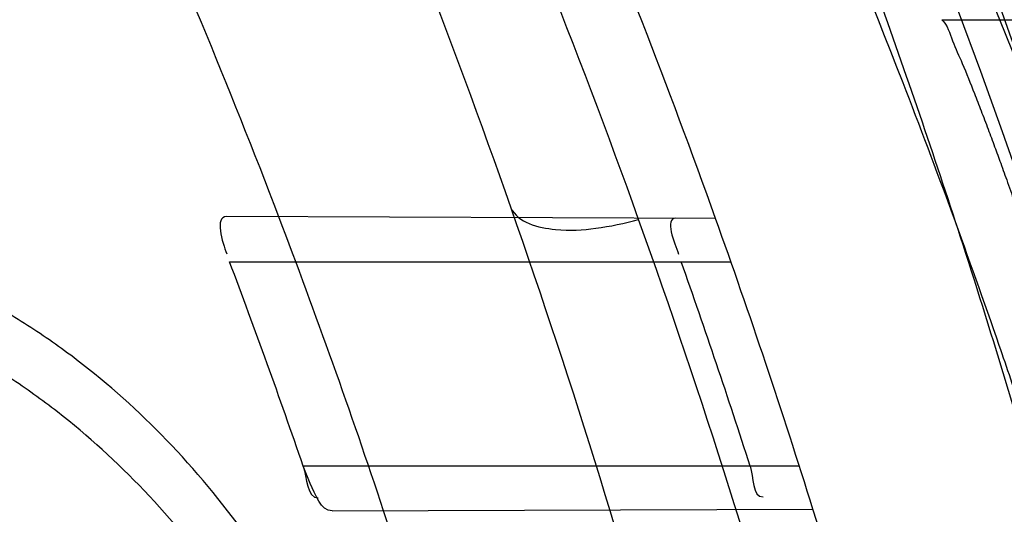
# Model space of a CAD drawing. Header units: millimetres. Extents: x 0 to 297, y 0 to 210.
# Tile 97 of 256: x 147.1136 to 147.157, y 93.136 to 93.1578. Entities that reach past the tile are written whole.
import ezdxf

# ---------------------------------------------------------------- set-up
doc = ezdxf.new("R2010")
doc.units = ezdxf.units.MM
doc.header["$LTSCALE"] = 16.335
doc.layers.get('0').update_dxf_attribs({"linetype": 'CONTINUOUS'})
for name, color, linetype in [('01_GLOBAL', 7, 'CONTINUOUS'), ('INTFCLR_1', 7, 'CONTINUOUS'), ('INTFCLR_144815', 7, 'CONTINUOUS')]:
    doc.layers.add(name, color=color, linetype=linetype)

msp = doc.modelspace()

# ---------------------------------------------------------------- linework, layer by layer
at = {"color": 7, "linetype": 'Continuous'}
msp.add_circle((147.7028034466, 92.1254639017), 2.28, dxfattribs=at)
at = {"color": 9, "linetype": 'Continuous'}
msp.add_arc((147.7028034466, 92.1254639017), 2.2507792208, 92.9674534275, 177.0325465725, dxfattribs=at)
at = {"layer": '01_GLOBAL', "color": 7, "linetype": 'Continuous'}
msp.add_circle((147.7028034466, 92.1254639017), 2.31, dxfattribs=at)
at = {"layer": 'INTFCLR_1', "color": 9, "linetype": 'Continuous'}
for p, q in [((147.1442488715, 93.1490439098), (147.122735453, 93.14911900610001)), ((147.1228681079, 93.14713164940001), (147.1449259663, 93.14713164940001)), ((147.1479374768, 93.13813164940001), (147.1261097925, 93.13813164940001)), ((147.1273887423, 93.1361605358), (147.1485359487, 93.13623435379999))]:
    msp.add_line(p, q, dxfattribs=at)
at = {"layer": 'INTFCLR_1', "color": 7, "linetype": 'Continuous'}
msp.add_line((147.1264192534, 93.13737159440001), (147.1261097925, 93.13813164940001), dxfattribs=at)
at = {"layer": 'INTFCLR_1', "color": 6, "linetype": 'Continuous'}
for centre, radius, start, end in [((146.8326356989, 93.03763164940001), 0.3620710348, 270, 90.00000002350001), ((146.8326356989, 93.03763164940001), 0.3440948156, 270, 90.00000002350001), ((146.8326356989, 93.03763164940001), 0.312931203, 18.3537618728, 20.8695998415), ((146.8326356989, 93.03763164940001), 0.330931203, 17.3348347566, 19.6736901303), ((146.8326424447, 93.0375122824), 0.3102375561, 18.9249921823, 20.6917467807), ((146.8329212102, 93.037637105), 0.3285969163, 17.8080597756, 19.4642371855)]:
    msp.add_arc(centre, radius, start, end, dxfattribs=at)
at = {"layer": 'INTFCLR_1', "color": 9, "linetype": 'Continuous'}
for radius, start, end in [(0.312931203, 20.8695998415, 24.2438267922), (0.330931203, 19.6736901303, 22.8607581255), (0.312931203, 15.0858372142, 18.3537618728), (0.330931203, 14.2357984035, 17.3348347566)]:
    msp.add_arc((146.8326356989, 93.03763164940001), radius, start, end, dxfattribs=at)
for points, knots in [([(147.1545442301, 92.9256703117), (147.1552565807, 92.92760868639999), (147.1566525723, 92.9315227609), (147.1593123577, 92.9394604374), (147.1636279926, 92.9537082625), (147.1676297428, 92.9704311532), (147.1702721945, 92.98537709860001), (147.1713830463, 92.99300879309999), (147.1719563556, 92.9974228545), (147.1732796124, 93.008504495), (147.1746545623, 93.02743949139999), (147.1744340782, 93.04977945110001), (147.1733950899, 93.0642567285), (147.1727415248, 93.0709415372), (147.1722603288, 93.07538757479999), (147.1707735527, 93.08738744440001), (147.1673977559, 93.1066025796), (147.162533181, 93.1253625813), (147.1590536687, 93.13649711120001), (147.157745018, 93.1404798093), (147.1557541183, 93.1463465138), (147.1512626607, 93.1586117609), (147.1435063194, 93.176613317), (147.134673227, 93.19362029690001), (147.1285153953, 93.2040882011), (147.1256373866, 93.208747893), (147.1237254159, 93.21178528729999), (147.1185545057, 93.2197736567), (147.1098896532, 93.232033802), (147.0978538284, 93.2469589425), (147.0876594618, 93.2581464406), (147.0805381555, 93.26529742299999), (147.0766007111, 93.2690835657), (147.0711374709, 93.27418968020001), (147.06349057, 93.2808755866), (147.0552130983, 93.2873626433), (147.0499647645, 93.2910949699), (147.0474074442, 93.29281092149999), (147.0457289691, 93.2938897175), (147.0442255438, 93.294808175), (147.0429042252, 93.29556660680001), (147.041778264, 93.2961550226), (147.0407894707, 93.2966200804), (147.0400295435, 93.2968637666), (147.0393696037, 93.2970368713), (147.0390133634, 93.2966025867), (147.0393275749, 93.29599323), (147.0397818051, 93.29522393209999), (147.0406181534, 93.29416107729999), (147.0417305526, 93.2928514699), (147.0430342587, 93.2914101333), (147.0444632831, 93.289871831), (147.0465759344, 93.2876354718), (147.0495827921, 93.28449215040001), (147.0551951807, 93.2786029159), (147.0613248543, 93.27199583), (147.0669087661, 93.26568094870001), (147.0703603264, 93.2616654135), (147.0759105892, 93.2550734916), (147.0844077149, 93.2443909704), (147.0955472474, 93.22884910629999), (147.1036099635, 93.2161613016), (147.1088887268, 93.20713012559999), (147.1124703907, 93.200778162), (147.1186494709, 93.1891839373), (147.1269016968, 93.171675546), (147.1325946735, 93.1570782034), (147.1352425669, 93.1495098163)], [0, 0, 0, 0, 0.0103792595, 0.0208842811, 0.0420721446, 0.0851858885, 0.1071984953, 0.1183380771, 0.123943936, 0.1295693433, 0.1744299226, 0.2192388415, 0.2417237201, 0.2473597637, 0.2529962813, 0.2641993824, 0.3081295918, 0.3509327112, 0.3614952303, 0.3667582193, 0.3720021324, 0.3926323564, 0.4323913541, 0.4704239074, 0.4888657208, 0.4934194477, 0.497950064, 0.5069039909, 0.5412450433, 0.5733438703, 0.6032118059, 0.6172673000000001, 0.6240601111, 0.6306649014, 0.6548506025, 0.6750843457, 0.6834913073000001, 0.6872123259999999, 0.6905622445, 0.6935176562, 0.6960693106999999, 0.6982084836, 0.6999280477, 0.7014829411, 0.7024060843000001, 0.7029587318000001, 0.7038763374, 0.7054334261, 0.7076628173, 0.7105600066, 0.714112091, 0.7174145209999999, 0.7211168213, 0.7295725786, 0.7392778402, 0.7620040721, 0.7748640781, 0.7816422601, 0.7886165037, 0.8181744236, 0.8502177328, 0.884679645, 0.8936796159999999, 0.902792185, 0.9213283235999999, 0.9597006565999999, 1, 1, 1, 1]), ([(147.1408661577, 93.1489990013), (147.1381651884, 93.1565358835), (147.1323572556, 93.1710725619), (147.1239460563, 93.1884914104), (147.1176496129, 93.2000234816), (147.1139989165, 93.20634302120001), (147.1086152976, 93.2153330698), (147.1003923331, 93.2279614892), (147.0890374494, 93.2434203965), (147.0803792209, 93.25404014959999), (147.0747234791, 93.26059276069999), (147.071204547, 93.2645860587), (147.0655118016, 93.27086487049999), (147.0592590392, 93.27743667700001), (147.053545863, 93.28327725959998), (147.0504619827, 93.2864199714), (147.0483372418, 93.28860476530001), (147.0465342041, 93.2905053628), (147.0451548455, 93.29194227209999), (147.0420972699, 93.29563181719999), (147.0432510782, 93.2956316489)], [0, 0, 0, 0, 0.1351411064, 0.2639657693, 0.3262515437, 0.3568857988, 0.3871506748, 0.5031238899, 0.6110823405, 0.7107727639, 0.7343091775, 0.7571888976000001, 0.8006105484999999, 0.8773801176, 0.9101731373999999, 0.9387430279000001, 0.9512497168, 0.9624026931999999, 0.9805243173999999, 1, 1, 1, 1]), ([(147.0432510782, 93.2956316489), (147.0440337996, 93.2956315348), (147.0461901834, 93.29448394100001), (147.048762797, 93.29308623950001), (147.05126835, 93.29149221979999), (147.0538664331, 93.2897847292), (147.0591995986, 93.28606265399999), (147.0676125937, 93.27960414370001), (147.0753919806, 93.27294276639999), (147.0809499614, 93.26785658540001), (147.0849532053, 93.2640878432), (147.0921910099, 93.25697312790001), (147.1025540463, 93.2458430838), (147.114792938, 93.2309925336), (147.1236090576, 93.2187883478), (147.1288703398, 93.210836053), (147.1308146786, 93.20781404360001), (147.1337403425, 93.20317969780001), (147.1399980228, 93.19277282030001), (147.1489774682, 93.17586162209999), (147.1568675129, 93.15795089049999), (147.1614367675, 93.1457458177), (147.1634614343, 93.13990986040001), (147.1647919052, 93.13594917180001), (147.1683281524, 93.12488035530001), (147.1732735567, 93.1062283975), (147.1767074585, 93.0871131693), (147.1782194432, 93.07517712), (147.1787086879, 93.07075571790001), (147.1793731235, 93.0641085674), (147.1804294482, 93.0497128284), (147.1806536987, 93.0274948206), (147.1792555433, 93.0086652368), (147.1779104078, 92.9976470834), (147.1773275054, 92.9932574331), (147.1761979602, 92.9856672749), (147.1735104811, 92.97079983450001), (147.1694409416, 92.95416803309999), (147.1650544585, 92.9400032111), (147.1623504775, 92.9321098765), (147.1609312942, 92.9282176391), (147.1602071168, 92.92629007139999)], [0, 0, 0, 0, 0.0056084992, 0.016622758, 0.0214510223, 0.0268121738, 0.0389184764, 0.0680276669, 0.1027789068, 0.1122614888, 0.1220107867, 0.1421735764, 0.1849752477, 0.2309092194, 0.2799812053, 0.2927645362, 0.2992310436, 0.3057293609, 0.3320345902, 0.3862266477, 0.4428037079, 0.4721337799, 0.479586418, 0.4870651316, 0.5020714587, 0.5628449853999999, 0.6251697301, 0.6410581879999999, 0.6490513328, 0.6570434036, 0.6889243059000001, 0.7524504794, 0.8160576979, 0.8240355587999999, 0.8319861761, 0.8477866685, 0.8790166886, 0.9402183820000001, 0.9703167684, 0.9852456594, 1, 1, 1, 1]), ([(147.1338615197, 93.1117635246), (147.1335833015, 93.11282984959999), (147.1331395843, 93.11442033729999), (147.1324943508, 93.116520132), (147.1314958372, 93.11957478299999), (147.1298377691, 93.1239755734), (147.1278366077, 93.12818185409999), (147.1263603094, 93.1308222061), (147.1253612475, 93.1325000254), (147.123556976, 93.1352533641), (147.1206995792, 93.1388361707), (147.117404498, 93.1419114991), (147.1145551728, 93.1439938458), (147.1115698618, 93.1458340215), (147.1075418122, 93.1477116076), (147.1036916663, 93.1489017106), (147.1010253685, 93.1495313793), (147.099179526, 93.14991648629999), (147.0958563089, 93.15048770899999), (147.0909466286, 93.1510187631), (147.0859176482, 93.15127545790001), (147.0823017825, 93.1513582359), (147.0801789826, 93.151382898), (147.0769305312, 93.1513997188), (147.072010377, 93.1513542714), (147.0653958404, 93.15121358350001), (147.0609570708, 93.15109387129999), (147.0587231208, 93.1510277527)], [0, 0, 0, 0, 0.0346280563, 0.0518719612, 0.0690220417, 0.13560765, 0.1994968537, 0.2151430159, 0.2306527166, 0.2608480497, 0.3185325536, 0.3741964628, 0.4018722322, 0.4293210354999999, 0.4842877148, 0.5409792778, 0.5556107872, 0.5703720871, 0.6002215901, 0.6615293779, 0.7254029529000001, 0.7583995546, 0.7751742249, 0.7921100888, 0.8604739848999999, 0.9297734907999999, 1, 1, 1, 1]), ([(147.1352425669, 93.1495098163), (147.1379952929, 93.14164178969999), (147.1429940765, 93.1254736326), (147.1477529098, 93.1046918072), (147.1501024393, 93.09081219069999), (147.151047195, 93.08426445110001), (147.151638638, 93.07985863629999), (147.1530856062, 93.06772189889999), (147.1544764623, 93.04770806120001), (147.1542807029, 93.0276232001), (147.1535512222, 93.0153442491), (147.1532177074, 93.0108633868), (147.1526544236, 93.00419454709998), (147.1511010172, 92.9899942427), (147.1474849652, 92.9685843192), (147.1430641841, 92.95080514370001), (147.1400632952, 92.9406015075), (147.1388460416, 92.9366002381), (147.1366541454, 92.9297366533), (147.1320236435, 92.91648816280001), (147.124625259, 92.8984289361), (147.1170139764, 92.8829220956), (147.1121048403, 92.87387096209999), (147.1103239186, 92.8706785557), (147.1076776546, 92.8660211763), (147.101977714, 92.8564219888), (147.0929326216, 92.8426084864), (147.0818447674, 92.827530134), (147.0738492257, 92.81769368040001), (147.0692400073, 92.8122947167), (147.0675023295, 92.81027962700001), (147.0645699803, 92.8069282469), (147.059151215, 92.8008948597), (147.053263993, 92.7946267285), (147.047929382, 92.78903803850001), (147.0447760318, 92.7857530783), (147.0421529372, 92.78285660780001), (147.0404461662, 92.78102579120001), (147.0382254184, 92.7776381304), (147.0420399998, 92.77914588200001), (147.0441807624, 92.7804356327), (147.0467768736, 92.78202657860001), (147.049052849, 92.7835556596), (147.0517912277, 92.7854541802), (147.0555009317, 92.78817176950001), (147.0602492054, 92.79186222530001), (147.067344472, 92.7977012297), (147.0736957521, 92.8033972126), (147.0792529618, 92.8087266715), (147.0832359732, 92.812657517), (147.0904141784, 92.8200586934), (147.1006451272, 92.8316000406), (147.1126583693, 92.84694521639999), (147.1212603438, 92.85951606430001), (147.1263733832, 92.8676917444), (147.1282611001, 92.87079789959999), (147.1311015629, 92.87556381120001), (147.1371674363, 92.88626496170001), (147.1458250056, 92.9036348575), (147.1517810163, 92.9181513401), (147.1545442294, 92.9256703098)], [0, 0, 0, 0, 0.0419449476, 0.0850695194, 0.1071739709, 0.1127634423, 0.1183584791, 0.1295423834, 0.1742656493, 0.2191961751, 0.2304978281, 0.2361598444, 0.2418057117, 0.2641744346, 0.3080240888, 0.3509528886, 0.3562644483, 0.3615432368, 0.3719979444, 0.3925183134, 0.4321501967, 0.4701192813, 0.4793724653, 0.4839620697, 0.48851378, 0.5063269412, 0.5401307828, 0.5715496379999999, 0.6004673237, 0.6038923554, 0.6072711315, 0.6138564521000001, 0.6263016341, 0.6480618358, 0.6572019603, 0.6650284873, 0.6713159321, 0.6759369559, 0.6799952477, 0.6841765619, 0.6887949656, 0.6950107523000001, 0.6986911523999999, 0.7027318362, 0.7117342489, 0.7218512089, 0.7329803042, 0.7579718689, 0.7647510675, 0.7717251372, 0.7861300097, 0.8166264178, 0.8492835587, 0.8841348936, 0.8932111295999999, 0.8978052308, 0.9024247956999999, 0.92112918, 0.9596906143, 1, 1, 1, 1]), ([(147.1322242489, 93.111280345), (147.1319480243, 93.1122965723), (147.1315075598, 93.1138120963), (147.1308681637, 93.11581236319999), (147.1298788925, 93.11872508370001), (147.1282375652, 93.1229231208), (147.1262648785, 93.1269311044), (147.1248126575, 93.12944760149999), (147.1238288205, 93.13104932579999), (147.12205131, 93.1336811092), (147.1192412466, 93.1371075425), (147.1160139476, 93.1400484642), (147.1132270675, 93.1420454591), (147.1103049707, 93.1438161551), (147.1063682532, 93.14562949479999), (147.1026109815, 93.1467900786), (147.1000086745, 93.14740942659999), (147.0982076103, 93.1477912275), (147.0949658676, 93.1483604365), (147.0901785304, 93.1489079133), (147.0852744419, 93.1491960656), (147.0817486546, 93.14930824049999), (147.079679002, 93.1493516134), (147.0765119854, 93.1493979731), (147.0717145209, 93.1494024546), (147.0652634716, 93.1493359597), (147.0609338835, 93.1492677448), (147.0587545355, 93.1492297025)], [0, 0, 0, 0, 0.0341069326, 0.0511008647, 0.0680092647, 0.1337317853, 0.1969353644, 0.2124418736, 0.2278227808, 0.2578067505, 0.3152497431, 0.3708940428, 0.3986365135, 0.4261895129, 0.4814528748, 0.5385016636, 0.5532305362, 0.5680874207, 0.5981225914, 0.6597934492, 0.7240138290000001, 0.7571788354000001, 0.7740384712, 0.7910582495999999, 0.8597600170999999, 0.9294062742, 1, 1, 1, 1]), ([(147.1352425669, 93.1495098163), (147.1355522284, 93.1488492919), (147.1371451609, 93.1484512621), (147.1390181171, 93.1485677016), (147.1402489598, 93.1488231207), (147.1408661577, 93.1489990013)], [0, 0, 0, 0, 0.371935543, 0.6727980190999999, 1, 1, 1, 1]), ([(147.0432510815, 92.7796316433), (147.0431330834, 92.7796316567), (147.0428441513, 92.77968862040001), (147.0428590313, 92.7802080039), (147.043168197, 92.78074236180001), (147.0437027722, 92.7815366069), (147.0445175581, 92.7825251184), (147.046088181, 92.7843056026), (147.0479460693, 92.786252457), (147.0500136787, 92.7883830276), (147.0523867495, 92.79080681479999), (147.0572874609, 92.7957986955), (147.0632966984, 92.8020416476), (147.0688203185, 92.8080382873), (147.0718101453, 92.8113712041), (147.0735816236, 92.81337496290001), (147.0782783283, 92.8187413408), (147.0864250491, 92.8285190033), (147.0977271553, 92.8435162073), (147.106950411, 92.8572622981), (147.1127640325, 92.86681826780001), (147.1154623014, 92.871453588), (147.1172776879, 92.87462997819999), (147.1222795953, 92.88363180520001), (147.1300362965, 92.8990567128), (147.1375818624, 92.91703545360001), (147.1423047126, 92.93022711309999), (147.1445398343, 92.9370600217), (147.1457809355, 92.941042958), (147.1488392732, 92.9511954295), (147.1533458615, 92.9688880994), (147.157034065, 92.99020578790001), (147.1586182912, 93.0043449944), (147.159192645, 93.0109841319), (147.1595326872, 93.0154446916), (147.1602764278, 93.0276675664), (147.1604760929, 93.0476640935), (147.1590577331, 93.0675881), (147.157582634, 93.0796680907), (147.1569796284, 93.0840538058), (147.1560162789, 93.0905724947), (147.1536199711, 93.10439313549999), (147.1487661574, 93.12508522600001), (147.1436711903, 93.1411717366), (147.1408661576, 93.1489990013)], [0, 0, 0, 0, 0.0008731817, 0.001718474, 0.0032338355, 0.0055641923, 0.008732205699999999, 0.0127298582, 0.0231213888, 0.0286463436, 0.0346993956, 0.04822263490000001, 0.0804125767, 0.0988155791, 0.1085508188, 0.1135449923, 0.1186070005, 0.1613231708, 0.2076862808, 0.2575123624, 0.2837454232, 0.2904461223, 0.2972015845, 0.3108183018, 0.3666504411, 0.4248609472, 0.4549769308, 0.4703146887, 0.4780576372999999, 0.4858477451, 0.5487776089, 0.6130123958, 0.6457680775, 0.6540347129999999, 0.6623246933, 0.6788711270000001, 0.74464742, 0.8101273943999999, 0.8265053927, 0.8346996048, 0.8428861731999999, 0.8752668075, 0.9384714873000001, 1, 1, 1, 1])]:
    msp.add_open_spline(points, degree=3, knots=knots, dxfattribs=at)
at = {"layer": 'INTFCLR_1', "color": 6, "linetype": 'Continuous'}
for points, knots in [([(147.0687421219, 93.29563164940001), (147.0680098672, 93.29563164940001), (147.0693330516, 93.2931111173), (147.0704693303, 93.29172068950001), (147.0723263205, 93.28928078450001), (147.0746177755, 93.2865210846), (147.0775470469, 93.28299903), (147.080971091, 93.27890891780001), (147.0846437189, 93.27446035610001), (147.0882701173, 93.26998999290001), (147.0916458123, 93.2657319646), (147.0947448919, 93.2617356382), (147.0975630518, 93.2580185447), (147.100110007, 93.25458663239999), (147.1024035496, 93.25143207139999), (147.1044661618, 93.24854131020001), (147.1063189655, 93.24589767), (147.1079764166, 93.2434940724), (147.109457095, 93.2413147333), (147.1107791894, 93.2393416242), (147.1119635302, 93.23755181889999), (147.1130167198, 93.235942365), (147.1139517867, 93.2344985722), (147.1147816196, 93.2332054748), (147.1157213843, 93.2317287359), (147.1167390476, 93.23011252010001), (147.1179255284, 93.2282043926), (147.1189332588, 93.2265622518), (147.1198501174, 93.2250516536), (147.1206424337, 93.2237350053), (147.1215180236, 93.2222660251), (147.1224842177, 93.22062728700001), (147.1235503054, 93.2187965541), (147.1247223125, 93.21675634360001), (147.1260120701, 93.2144766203), (147.1274302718, 93.21192636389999), (147.1289898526, 93.20906621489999), (147.1307073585, 93.2058462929), (147.1325944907, 93.2022184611), (147.1346618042, 93.1981270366), (147.1369222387, 93.1935038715), (147.1393944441, 93.1882537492), (147.1420944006, 93.1822619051), (147.1450364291, 93.1753818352), (147.1482313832, 93.1674373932), (147.1516877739, 93.1581768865), (147.1553587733, 93.14738762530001), (147.1590017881, 93.1353669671), (147.1623609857, 93.1226214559), (147.1652568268, 93.10972884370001), (147.1676651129, 93.0968010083), (147.1695853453, 93.0838891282), (147.1710275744, 93.0709911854), (147.1719965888, 93.05813761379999), (147.1725011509, 93.0453158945), (147.1725469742, 93.0325462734), (147.1721391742, 93.0198169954), (147.171280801, 93.0071297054), (147.1699742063, 92.99449457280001), (147.1682169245, 92.9818861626), (147.1660086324, 92.9693213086), (147.1633383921, 92.9567727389), (147.1602041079, 92.94425636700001), (147.1566465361, 92.9319458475), (147.1528751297, 92.9204393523), (147.1491593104, 92.9102243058), (147.1457087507, 92.9015000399), (147.1425365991, 92.8940034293), (147.1396288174, 92.8875126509), (147.136972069, 92.8818585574), (147.1345472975, 92.8769025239), (147.1323371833, 92.8725413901), (147.130325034, 92.8686912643), (147.1284994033, 92.8652891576), (147.1268466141, 92.8622800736), (147.1253496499, 92.85960988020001), (147.1239936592, 92.85723391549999), (147.1227647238, 92.8551144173), (147.1216541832, 92.85322630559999), (147.1206539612, 92.8515468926), (147.1197533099, 92.8500510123), (147.1189386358, 92.8487109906), (147.1179864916, 92.8471584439), (147.1170567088, 92.8456599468), (147.1160957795, 92.84412860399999), (147.1152647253, 92.8428151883), (147.1143298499, 92.84135168), (147.1132770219, 92.8397205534), (147.1120898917, 92.837902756), (147.1107550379, 92.8358842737), (147.109257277, 92.8336513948), (147.107577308, 92.8311858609), (147.1056960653, 92.8284703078), (147.1035922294, 92.82548916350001), (147.1012492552, 92.8222342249), (147.0986446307, 92.81869165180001), (147.095755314, 92.8148491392), (147.0925736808, 92.81071697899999), (147.0890986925, 92.8063077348), (147.0853575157, 92.80167437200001), (147.0815402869, 92.7970384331), (147.0779667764, 92.7927652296), (147.0748968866, 92.789078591), (147.0724998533, 92.7861981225), (147.070552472, 92.7836530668), (147.0693788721, 92.7822194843), (147.0679949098, 92.7796316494), (147.0687421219, 92.7796316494)], [0, 0, 0, 0, 0.003860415, 0.007501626, 0.0124785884, 0.0188917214, 0.0268498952, 0.0364677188, 0.0470694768, 0.0572444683, 0.0668187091, 0.0757144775, 0.083905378, 0.09140992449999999, 0.0982451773, 0.1044667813, 0.1101313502, 0.1152642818, 0.1198589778, 0.1240215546, 0.1277856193, 0.1311734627, 0.1341617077, 0.1368541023, 0.1392736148, 0.1433897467, 0.1469230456, 0.1511192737, 0.1535471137, 0.1562389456, 0.1592204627, 0.1625628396, 0.1662680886, 0.1703891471, 0.174967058, 0.1800766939, 0.1857729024, 0.1921414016, 0.1993155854, 0.2073311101, 0.2163077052, 0.2264451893, 0.2379233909, 0.250953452, 0.2658909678, 0.283062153, 0.3030578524, 0.3259639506, 0.3492662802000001, 0.3725305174, 0.3956109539, 0.4185782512, 0.4413347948, 0.4640172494, 0.4865192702, 0.508968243, 0.531324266, 0.5536477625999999, 0.5759939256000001, 0.5982772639, 0.620747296, 0.6432362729, 0.6658996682, 0.68875599, 0.7107777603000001, 0.7297237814, 0.7460531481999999, 0.7602331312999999, 0.7726347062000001, 0.7835467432, 0.793166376, 0.8017211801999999, 0.8093215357, 0.8160683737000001, 0.8220758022, 0.8274205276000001, 0.8322066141, 0.8364980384, 0.8403367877, 0.8437547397, 0.8468031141, 0.8495420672, 0.8520223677, 0.8564046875, 0.8588391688, 0.8615533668, 0.8645986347, 0.8679945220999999, 0.8717882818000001, 0.8760445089, 0.8807522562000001, 0.8859628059, 0.8917731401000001, 0.898168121, 0.9051985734, 0.9129160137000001, 0.9213486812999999, 0.9305434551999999, 0.9404096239, 0.9509435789, 0.961943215, 0.9720502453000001, 0.980371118, 0.9870628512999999, 0.992271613, 0.9960607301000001, 1, 1, 1, 1]), ([(147.0687421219, 92.7796316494), (147.0695765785, 92.7796316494), (147.0710237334, 92.7806068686), (147.0732486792, 92.7819463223), (147.0757995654, 92.7837998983), (147.0789536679, 92.78621498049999), (147.0827092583, 92.7892984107), (147.0868482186, 92.7928925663), (147.0910477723, 92.79673500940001), (147.0950116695, 92.80053311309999), (147.0986438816, 92.80415209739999), (147.1019501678, 92.80756746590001), (147.1049461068, 92.8107620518), (147.107653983, 92.813732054), (147.1100921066, 92.81647650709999), (147.1122806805, 92.81899733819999), (147.1142479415, 92.8213114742), (147.1160099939, 92.82342388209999), (147.1175861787, 92.82534548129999), (147.1189934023, 92.8270878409), (147.1202530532, 92.828669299), (147.1213970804, 92.83012358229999), (147.1225240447, 92.83157239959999), (147.123724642, 92.8331346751), (147.1249992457, 92.8348159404), (147.1262604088, 92.83650316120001), (147.1274992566, 92.8381825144), (147.1287882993, 92.8399539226), (147.1302152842, 92.8419444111), (147.131810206, 92.84420661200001), (147.1335924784, 92.846783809), (147.1355808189, 92.8497229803), (147.1377917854, 92.8530728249), (147.140242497, 92.8568933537), (147.1429592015, 92.861268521), (147.1459674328, 92.8662949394), (147.1492907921, 92.8720905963), (147.1529541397, 92.8788115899), (147.1569786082, 92.8866408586), (147.1613909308, 92.895852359), (147.1661049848, 92.9065772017), (147.1708180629, 92.91847841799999), (147.1752249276, 92.93102624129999), (147.1791389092, 92.9437452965), (147.1825261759, 92.9565113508), (147.1853979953, 92.9693107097), (147.1877529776, 92.9820756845), (147.1896101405, 92.9948409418), (147.1909735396, 93.00755209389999), (147.1918561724, 93.02022938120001), (147.1922659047, 93.0328602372), (147.1922092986, 93.0454468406), (147.1916906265, 93.0579966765), (147.1907127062, 93.07050178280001), (147.1892753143, 93.0829675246), (147.187377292, 93.0953920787), (147.1850186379, 93.1077564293), (147.1821898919, 93.1200882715), (147.1788863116, 93.1323721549), (147.1750915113, 93.1446222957), (147.1708160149, 93.1567764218), (147.1662306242, 93.1683760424), (147.1616300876, 93.17888244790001), (147.1573218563, 93.1879248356), (147.1533932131, 93.19561622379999), (147.1498208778, 93.2022183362), (147.1465812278, 93.20791453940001), (147.1436479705, 93.2128584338), (147.140997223, 93.2171670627), (147.1386015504, 93.22093898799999), (147.1364409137, 93.22424590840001), (147.1344943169, 93.2271532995), (147.1327470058, 93.229707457), (147.1311776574, 93.2319576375), (147.1297748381, 93.23393568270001), (147.1285161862, 93.23568453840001), (147.1273854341, 93.237235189), (147.1263043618, 93.2387000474), (147.1251805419, 93.2402055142), (147.1239422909, 93.24184332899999), (147.1226668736, 93.2435068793), (147.1213873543, 93.2451529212), (147.120091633, 93.2467985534), (147.1186694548, 93.2485796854), (147.1170808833, 93.2505381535), (147.1153015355, 93.25269419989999), (147.1133143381, 93.2550569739), (147.1110956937, 93.2576388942), (147.1086258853, 93.2604465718), (147.1058792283, 93.263488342), (147.1028357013, 93.2667628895), (147.099478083, 93.27026211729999), (147.0957850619, 93.2739726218), (147.0917574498, 93.27786179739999), (147.0874623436, 93.28182281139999), (147.0831967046, 93.28555323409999), (147.0792915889, 93.2887810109), (147.0760051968, 93.2913109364), (147.073359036, 93.29324438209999), (147.0710713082, 93.29462673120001), (147.0695920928, 93.29563164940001), (147.0687421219, 93.29563164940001)], [0, 0, 0, 0, 0.0042187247, 0.0081401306, 0.0133978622, 0.0200459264, 0.0282638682, 0.0379443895, 0.0477615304, 0.05703690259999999, 0.0656973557, 0.0736821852, 0.0810680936, 0.0878383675, 0.0940009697, 0.0996271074, 0.1047154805, 0.1093563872, 0.1135342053, 0.1172803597, 0.1206792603, 0.1237557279, 0.1266349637, 0.1299589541, 0.1337168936, 0.1373013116, 0.1406085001, 0.1442672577, 0.148377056, 0.1529904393, 0.1582606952, 0.164218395, 0.1709303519, 0.1785521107, 0.1871652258, 0.1969659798, 0.2081658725, 0.2209392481, 0.2356613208, 0.2526660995, 0.2725685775, 0.2948769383, 0.3173640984, 0.3397873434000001, 0.3621386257, 0.3841211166, 0.4060891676, 0.4277469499, 0.4493218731, 0.470705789, 0.4919793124, 0.5131981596, 0.5343255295, 0.5554668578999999, 0.5765984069, 0.5977513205, 0.6189954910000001, 0.6402209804, 0.6617015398, 0.6832900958, 0.7050415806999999, 0.7268239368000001, 0.7463339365, 0.7630160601, 0.7774553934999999, 0.7899931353, 0.8009638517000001, 0.8105830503, 0.8190545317, 0.8265380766, 0.8331730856, 0.8390248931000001, 0.8442268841, 0.8488182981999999, 0.8528943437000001, 0.8564866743, 0.8597116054, 0.8625968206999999, 0.8656908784, 0.8692094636, 0.8729771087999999, 0.8762884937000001, 0.879749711, 0.8835661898, 0.8878115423, 0.8924986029, 0.8976989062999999, 0.9034198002, 0.9097088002, 0.9166034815, 0.9241390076, 0.9323094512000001, 0.9411199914, 0.9506041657, 0.9606137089, 0.9706541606, 0.9792553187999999, 0.9862062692, 0.9916647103, 0.9957028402, 1, 1, 1, 1])]:
    msp.add_open_spline(points, degree=3, knots=knots, dxfattribs=at)
for points in [[(147.122735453, 93.14911900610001), (147.1221899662, 93.14912091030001), (147.1225529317, 93.1479928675), (147.1227456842, 93.14748256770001)], [(147.1425059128, 93.1490499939), (147.1419783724, 93.14905183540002), (147.1424496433, 93.1479692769), (147.1426254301, 93.1474718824)], [(147.1457738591, 93.13813164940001), (147.1459234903, 93.1376658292), (147.1458527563, 93.1367765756), (147.146342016, 93.1367782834)]]:
    msp.add_open_spline(points, degree=3, dxfattribs=at)
at = {"layer": 'INTFCLR_1', "color": 7, "linetype": 'Continuous'}
for points in [[(147.1261097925, 93.13813164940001), (147.1262767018, 93.1376445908), (147.126257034, 93.1367270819), (147.1267718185, 93.1367361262)], [(147.1273887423, 93.1361605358), (147.1268716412, 93.1361587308), (147.1266463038, 93.1369070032), (147.1264192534, 93.13737159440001)]]:
    msp.add_open_spline(points, degree=3, dxfattribs=at)
at = {"layer": 'INTFCLR_144815', "color": 9, "linetype": 'Continuous'}
msp.add_line((147.1542026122, 93.15778970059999), (147.1733634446, 93.15778970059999), dxfattribs=at)
at = {"layer": 'INTFCLR_144815', "color": 6, "linetype": 'Continuous'}
for radius in [0.3828680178, 0.364857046]:
    msp.add_circle((146.8326356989, 93.03763164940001), radius, dxfattribs=at)
for radius, start, end in [(0.5278075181, 313.9937911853, 154.5150993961), (0.49294334, 282.2440355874, 71.2863570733), (0.4069633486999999, 316.9838592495, 43.0161407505)]:
    msp.add_arc((146.8326356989, 93.03763164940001), radius, start, end, dxfattribs=at)
at = {"layer": 'INTFCLR_144815', "color": 9, "linetype": 'Continuous'}
for radius, start, end in [(0.3958087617, 314.0862202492, 45.9137797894), (0.3838160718, 314.0319604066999, 45.9680396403)]:
    msp.add_arc((146.8326356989, 93.03763164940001), radius, start, end, dxfattribs=at)
at = {"layer": 'INTFCLR_144815', "color": 6, "linetype": 'Continuous'}
for points, knots in [([(147.1951703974, 93.0376316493), (147.1951703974, 93.03951723), (147.195142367, 93.0432888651), (147.1950162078, 93.0489460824), (147.1948058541, 93.05460331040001), (147.1945111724, 93.06026056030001), (147.1941319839, 93.065917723), (147.1936680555, 93.07157476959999), (147.1931191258, 93.07723143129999), (147.1924848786, 93.0828875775), (147.1917649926, 93.0885427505), (147.1909590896, 93.0941966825), (147.1900668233, 93.0998486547), (147.1890877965, 93.10549815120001), (147.1880216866, 93.1111441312), (147.1868681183, 93.11678582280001), (147.1856268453, 93.1224218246), (147.1842975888, 93.12805097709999), (147.1828802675, 93.133671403), (147.1813747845, 93.1392814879), (147.1797813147, 93.1448788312), (147.1781000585, 93.1504612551), (147.1763315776, 93.15602572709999), (147.1744765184, 93.16156938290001), (147.1725359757, 93.1670884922), (147.1705112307, 93.172579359), (147.1684040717, 93.17803752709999), (147.1662166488, 93.1834583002), (147.1639516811, 93.1888363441), (147.1616124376, 93.19416587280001), (147.1592028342, 93.19944055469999), (147.1567275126, 93.2046534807), (147.1541918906, 93.20979719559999), (147.1516022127, 93.2148637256), (147.148965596, 93.21984460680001), (147.1462900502, 93.22473095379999), (147.1435844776, 93.2295135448), (147.1408586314, 93.2341829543), (147.1381230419, 93.2387297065), (147.1353888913, 93.24314447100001), (147.1326678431, 93.2474182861), (147.1299718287, 93.25154279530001), (147.1273128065, 93.25551047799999), (147.1247025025, 93.25931486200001), (147.1221521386, 93.2629507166), (147.1196721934, 93.26641417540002), (147.1172721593, 93.26970285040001), (147.1149604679, 93.27281571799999), (147.1127444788, 93.27575294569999), (147.1106305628, 93.2785156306), (147.1086237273, 93.2811061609), (147.1067274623, 93.28352828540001), (147.1049435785, 93.2857872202), (147.103272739, 93.2878889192), (147.1017147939, 93.28983965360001), (147.100269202, 93.2916455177), (147.0989350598, 93.2933124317), (147.097711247, 93.2948460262), (147.0965964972, 93.296251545), (147.0955896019, 93.2975338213), (147.0946891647, 93.29869700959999), (147.0938941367, 93.299745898), (147.0932019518, 93.3006821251), (147.0926142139, 93.30151619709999), (147.0921197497, 93.3022305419), (147.0916656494, 93.30302868), (147.0911667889, 93.3035998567), (147.0911815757, 93.3046267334), (147.091447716, 93.30463154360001)], [0, 0, 0, 0, 0.0193188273, 0.0386418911, 0.05797372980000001, 0.0773181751, 0.0966800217, 0.1160624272, 0.1354702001, 0.1549057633, 0.1743738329, 0.1938759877, 0.2134167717, 0.2329964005, 0.2526187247, 0.2722829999, 0.2919923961, 0.3117443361, 0.3315407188, 0.3513772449, 0.37125414, 0.391164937, 0.4111075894, 0.4310729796, 0.4510561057, 0.4710451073, 0.4910305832, 0.5109984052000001, 0.5309330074, 0.5508166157, 0.5706284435, 0.590344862, 0.6099392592, 0.6293819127, 0.6486401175, 0.6676780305, 0.6864570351, 0.7049360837, 0.7230721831, 0.7408210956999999, 0.7581383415, 0.7749801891, 0.7913047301, 0.8070730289, 0.822250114, 0.8368060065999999, 0.8507161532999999, 0.8639624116, 0.8765312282, 0.8884132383, 0.8996029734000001, 0.9101049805, 0.9199296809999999, 0.9290934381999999, 0.9376135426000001, 0.9455077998, 0.9527934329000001, 0.9594885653, 0.9656100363, 0.9711731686, 0.9761922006, 0.9806816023, 0.9846553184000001, 0.9881278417, 0.9911127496, 0.9936230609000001, 0.9972727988, 1, 1, 1, 1]), ([(147.1000017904, 92.7706317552), (147.099727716, 92.7706367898), (147.0997250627, 92.7716931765), (147.1002170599, 92.7722851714), (147.1006721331, 92.7731087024), (147.1011651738, 92.77384567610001), (147.1017516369, 92.7747055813), (147.1024417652, 92.7756704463), (147.1032341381, 92.776750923), (147.1041312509, 92.7779487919), (147.1051340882, 92.7792688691), (147.1062444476, 92.78071599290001), (147.1074648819, 92.7822968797), (147.1087976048, 92.7840181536), (147.1102428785, 92.785884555), (147.1117982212, 92.78789788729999), (147.1134596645, 92.79005859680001), (147.1152251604, 92.79237013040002), (147.1170968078, 92.79484195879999), (147.11907733, 92.797485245), (147.1211639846, 92.8003047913), (147.1233499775, 92.8033005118), (147.1256270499, 92.80647066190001), (147.1279885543, 92.8098160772), (147.1304260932, 92.8133353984), (147.1329303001, 92.81702596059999), (147.1354909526, 92.8208837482), (147.1380971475, 92.8249034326), (147.1407375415, 92.8290785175), (147.1434005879, 92.83340150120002), (147.1460747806, 92.83786408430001), (147.1487488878, 92.8424574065), (147.1514121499, 92.8471722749), (147.1540544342, 92.8519993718), (147.1566663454, 92.856929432), (147.1592392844, 92.8619533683), (147.1617654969, 92.8670624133), (147.1642380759, 92.8722482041), (147.1666509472, 92.8775028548), (147.168998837, 92.8828190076), (147.1712772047, 92.8881898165), (147.1734821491, 92.89360886), (147.1756107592, 92.89907116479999), (147.1776563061, 92.90456069), (147.179616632, 92.91007104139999), (147.1814926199, 92.91560357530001), (147.1832864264, 92.9211651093), (147.1849983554, 92.9267575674), (147.1866261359, 92.93237403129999), (147.1881687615, 92.93801125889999), (147.1896244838, 92.9436621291), (147.1909923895, 92.9493212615), (147.1922727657, 92.95498763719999), (147.1934660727, 92.96066109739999), (147.1945727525, 92.96634163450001), (147.1955930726, 92.9720286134), (147.1965271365, 92.9777204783), (147.1973750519, 92.98341533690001), (147.1981370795, 92.9891120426), (147.1988135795, 92.99481027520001), (147.1994048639, 93.0005096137), (147.1999112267, 93.00620974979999), (147.2003329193, 93.0119102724), (147.2006701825, 93.01761113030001), (147.2009232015, 93.0233121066), (147.2010921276, 93.0290132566), (147.2011770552, 93.0347144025), (147.2011780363, 93.0404156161), (147.2010950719, 93.0461167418), (147.2009281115, 93.0518178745), (147.2006770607, 93.05751885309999), (147.2003417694, 93.0632197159), (147.1999220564, 93.0689202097), (147.1994176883, 93.074620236), (147.198828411, 93.080319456), (147.1981539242, 93.0860176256), (147.1973939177, 93.0917142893), (147.1965480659, 93.09740890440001), (147.1956160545, 93.10310072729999), (147.1945975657, 93.1087889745), (147.1934922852, 93.1144727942), (147.1923000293, 93.1201506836), (147.1910207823, 93.12582057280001), (147.1896545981, 93.131480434), (147.1882014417, 93.1371288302), (147.1866611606, 93.1427648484), (147.1850338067, 93.14838687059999), (147.1833198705, 93.1539920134), (147.1815202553, 93.1595765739), (147.1796361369, 93.1651366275), (147.1776688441, 93.17066839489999), (147.1756200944, 93.17616762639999), (147.1734920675, 93.1816295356), (147.1712874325, 93.1870488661), (147.1690094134, 93.1924198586), (147.1666618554, 93.1977362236), (147.1642492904, 93.2029911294), (147.1617769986, 93.20817719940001), (147.1592510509, 93.21328655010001), (147.1566783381, 93.2183108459), (147.1540666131, 93.2232413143), (147.1514244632, 93.2280688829), (147.1487612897, 93.23278426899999), (147.1460872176, 93.23737816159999), (147.1434130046, 93.2418413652), (147.1407498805, 93.2461650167), (147.1381093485, 93.2503408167), (147.1355029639, 93.2543612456), (147.1329420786, 93.2582197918), (147.1304375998, 93.2619111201), (147.1279997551, 93.265431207), (147.125637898, 93.26877740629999), (147.1233603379, 93.27194848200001), (147.1211742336, 93.2749445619), (147.1190855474, 93.2777670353), (147.1170990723, 93.2804183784), (147.1152184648, 93.2829020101), (147.1134463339, 93.2852221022), (147.1117843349, 93.2873834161), (147.1102333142, 93.2893910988), (147.1087934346, 93.2912505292), (147.1074642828, 93.2929671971), (147.1062450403, 93.2945465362), (147.1051345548, 93.29599381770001), (147.1041315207, 93.2973141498), (147.1032343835, 93.29851204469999), (147.1024419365, 93.2995926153), (147.1017517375, 93.30055757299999), (147.1011652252, 93.30141754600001), (147.1006721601, 93.3021545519), (147.1002170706, 93.3029781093), (147.0997250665, 93.30357011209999), (147.0997277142, 93.304626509), (147.1000017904, 93.30463154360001)], [0, 0, 0, 0, 0.0014101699, 0.0032891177, 0.0045779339, 0.0061083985, 0.0078869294, 0.009919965, 0.0122145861, 0.0147783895, 0.0176190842, 0.0207426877, 0.0241618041, 0.0278931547, 0.0319414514, 0.0363053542, 0.040981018, 0.0459630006, 0.0512683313, 0.0569309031, 0.0629543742, 0.0693130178, 0.0760084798, 0.08303351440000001, 0.0903785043, 0.09803123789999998, 0.105976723, 0.1141977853, 0.122675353, 0.1313888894, 0.140317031, 0.1494380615, 0.1587304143, 0.1681731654, 0.1777462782, 0.187430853, 0.1972092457, 0.2070653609, 0.2169845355, 0.2269535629, 0.2369608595, 0.2469959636, 0.2570491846, 0.2671179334, 0.2771316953, 0.2871355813, 0.2971697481, 0.3071923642, 0.3172217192, 0.3272506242, 0.3372572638, 0.3472396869, 0.357200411, 0.3671408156, 0.3770633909, 0.3869713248, 0.3968625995, 0.4067348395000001, 0.4165894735, 0.4264283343, 0.4362532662, 0.4460650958, 0.4558661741, 0.4656577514, 0.4754424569, 0.4852217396, 0.4949982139, 0.504773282, 0.5145496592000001, 0.5243287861, 0.5341133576, 0.5439047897, 0.5537055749, 0.5635169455, 0.5733411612, 0.5831795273, 0.5930338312, 0.6029053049, 0.6127948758, 0.6227033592, 0.6326318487, 0.6425809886, 0.652548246, 0.6625317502, 0.6725323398, 0.682550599, 0.6925874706, 0.7026400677, 0.7127021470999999, 0.7227700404, 0.7328393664, 0.7429043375, 0.7529583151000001, 0.7629934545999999, 0.7730007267, 0.7829699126, 0.7928892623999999, 0.8027455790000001, 0.8125242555, 0.8222091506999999, 0.8317827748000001, 0.8412261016, 0.8505191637, 0.8596410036, 0.8685700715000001, 0.8772846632, 0.8857633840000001, 0.8939857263, 0.9019325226, 0.9095865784, 0.9169329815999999, 0.9239594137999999, 0.9306564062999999, 0.9370174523, 0.9430388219, 0.9487194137, 0.9540603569, 0.95906494, 0.9637380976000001, 0.9680861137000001, 0.9721162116, 0.9758363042, 0.9792548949, 0.9823802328, 0.9852207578, 0.987784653, 0.9900795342, 0.9921128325, 0.9938914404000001, 0.9954219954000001, 0.9967108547, 0.9985898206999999, 1, 1, 1, 1]), ([(147.0748011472, 93.29563164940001), (147.0745610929, 93.29563164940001), (147.0744848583, 93.2947249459), (147.0751057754, 93.2940118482), (147.0758580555, 93.29272557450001), (147.0770529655, 93.29119613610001), (147.0785958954, 93.28921818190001), (147.080522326, 93.2868627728), (147.0828321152, 93.28406264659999), (147.0855300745, 93.2808045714), (147.0886462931, 93.27701390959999), (147.0921760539, 93.27265849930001), (147.0961102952, 93.2676978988), (147.1004275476, 93.26209938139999), (147.1050707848, 93.25586792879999), (147.1099949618, 93.24898773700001), (147.1151104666, 93.2415047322), (147.1203476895, 93.2334403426), (147.1256113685, 93.22486559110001), (147.1308281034, 93.21583073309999), (147.1359193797, 93.2064123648), (147.1408291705, 93.1966654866), (147.1455034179, 93.18665972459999), (147.1499098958, 93.1764372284), (147.1540163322, 93.1660555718), (147.1578079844, 93.15554353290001), (147.1612703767, 93.14494048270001), (147.1643963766, 93.1342737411), (147.1671859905, 93.123555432), (147.1696331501, 93.1128248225), (147.1717476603, 93.1020609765), (147.1735255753, 93.0913061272), (147.1749749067, 93.08053683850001), (147.1760956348, 93.0697871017), (147.1768923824, 93.0590489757), (147.1773682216, 93.0483322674), (147.1774737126, 93.041195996), (147.1774737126, 93.03763164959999)], [0, 0, 0, 0, 0.0025344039, 0.005901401, 0.0109295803, 0.0177704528, 0.0265540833, 0.0373505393, 0.04991676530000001, 0.0648695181, 0.0820131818, 0.1017234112, 0.1240566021, 0.1488553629, 0.1763609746, 0.2060970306, 0.2381748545, 0.2720515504, 0.3076064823, 0.3443876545, 0.3821831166, 0.4206251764, 0.4595934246, 0.4987613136, 0.5381325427, 0.5774437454, 0.6167240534, 0.6558745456, 0.6947773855, 0.7336358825, 0.7720551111, 0.8105726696, 0.8487051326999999, 0.8867612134, 0.9246626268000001, 0.9623689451, 1, 1, 1, 1]), ([(147.108707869, 93.29563164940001), (147.1084310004, 93.29563164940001), (147.1084189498, 93.2945661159), (147.1088854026, 93.2939562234), (147.1093179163, 93.293115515), (147.1097871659, 93.29236199), (147.1103458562, 93.291483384), (147.1110035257, 93.2904976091), (147.1117585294, 93.28939440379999), (147.1126129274, 93.28817225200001), (147.1135675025, 93.28682643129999), (147.1146233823, 93.2853527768), (147.1157813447, 93.28374669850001), (147.1170420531, 93.2820034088), (147.1184057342, 93.2801181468), (147.1198723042, 93.27808602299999), (147.1214410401, 93.2759024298), (147.1231107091, 93.27356285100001), (147.1248792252, 93.271063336), (147.1267437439, 93.26840038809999), (147.128700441, 93.2655713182), (147.130744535, 93.2625742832), (147.1328701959, 93.25940851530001), (147.135070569, 93.2560744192), (147.1373378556, 93.252573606), (147.1396633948, 93.248908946), (147.1420378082, 93.24508453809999), (147.1444511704, 93.2411056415), (147.1468932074, 93.23697855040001), (147.1493534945, 93.2327104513), (147.1518216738, 93.2283092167), (147.1542876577, 93.2237831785), (147.1567417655, 93.21914097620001), (147.1591748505, 93.2143913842), (147.161578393, 93.2095431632), (147.1639445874, 93.2046048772), (147.1662663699, 93.1995847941), (147.1685374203, 93.19449081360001), (147.1707521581, 93.18933038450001), (147.1729057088, 93.1841104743), (147.1749938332, 93.17883761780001), (147.1770129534, 93.1735177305), (147.1789599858, 93.168156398), (147.1808324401, 93.1627584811), (147.1826281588, 93.1573287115), (147.184345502, 93.1518710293), (147.1859830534, 93.1463893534), (147.1875398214, 93.14088681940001), (147.1890149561, 93.135366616), (147.1904079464, 93.12983117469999), (147.1917183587, 93.12428304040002), (147.1929460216, 93.1187240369), (147.194090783, 93.1131561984), (147.1951526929, 93.1075808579), (147.1961317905, 93.10199958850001), (147.1970282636, 93.0964132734), (147.1978422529, 93.09082314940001), (147.198574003, 93.08522979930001), (147.1992237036, 93.0796341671), (147.1997916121, 93.0740365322), (147.2002779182, 93.06843761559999), (147.2006828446, 93.06283752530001), (147.201006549, 93.0572368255), (147.2012491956, 93.0516354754), (147.2014108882, 93.0460339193), (147.2014917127, 93.0404320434), (147.2014917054, 93.0348302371), (147.2014108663, 93.0292283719), (147.2012491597, 93.0236268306), (147.2010065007, 93.0180255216), (147.2006827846, 93.01242485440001), (147.20027785, 93.0068248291), (147.1997915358, 93.0012259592), (147.1992236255, 92.9956284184), (147.1985739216, 92.9900328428), (147.1978421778, 92.98443960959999), (147.197028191, 92.9788495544), (147.1961317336, 92.9732633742), (147.1951526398, 92.96768215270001), (147.1940907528, 92.96210695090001), (147.1929459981, 92.956539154), (147.1917183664, 92.95098029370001), (147.1904079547, 92.9454321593), (147.1890149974, 92.9398968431), (147.1875398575, 92.93437661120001), (147.1859831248, 92.9288741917), (147.1843455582, 92.9233924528), (147.1826282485, 92.91793486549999), (147.1808325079, 92.91250501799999), (147.178960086, 92.9071071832), (147.1770130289, 92.9017457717), (147.1749939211, 92.8964259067), (147.1729057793, 92.8911529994), (147.1707522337, 92.8859330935), (147.1685374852, 92.8807726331), (147.1662664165, 92.87567860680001), (147.1639446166, 92.8706584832), (147.1615784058, 92.8657201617), (147.1591748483, 92.86087191), (147.1567417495, 92.8561222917), (147.1542876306, 92.85148006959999), (147.1518216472, 92.8469540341), (147.1493534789, 92.84255282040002), (147.1468932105, 92.8382847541), (147.1444511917, 92.8341576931), (147.1420378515, 92.8301788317), (147.1396634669, 92.8263544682), (147.1373379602, 92.82268985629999), (147.1350707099, 92.8191890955), (147.1328703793, 92.81585505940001), (147.1307447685, 92.81268936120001), (147.1287007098, 92.80969237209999), (147.12674404, 92.8068633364), (147.1248795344, 92.8042004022), (147.1231110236, 92.80170089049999), (147.1214413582, 92.7993613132), (147.1198726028, 92.79717769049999), (147.1184060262, 92.79514555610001), (147.117042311, 92.7932602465), (147.1157815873, 92.79151693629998), (147.114623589, 92.78991080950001), (147.11356769, 92.78843713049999), (147.1126130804, 92.787091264), (147.11175866, 92.7858690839), (147.1110036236, 92.7847658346), (147.1103459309, 92.78378002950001), (147.1097872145, 92.7829013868), (147.1093179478, 92.78214783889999), (147.1088854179, 92.7813071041), (147.1084189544, 92.7806972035), (147.1084309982, 92.7796316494), (147.108707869, 92.7796316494)], [0, 0, 0, 0, 0.0014861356, 0.0034579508, 0.0048068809, 0.0064063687, 0.0082626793, 0.0103820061, 0.0127711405, 0.0154368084, 0.0183865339, 0.0216275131, 0.0251677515, 0.0290144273, 0.0331753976, 0.0376570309, 0.0424661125, 0.0476073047, 0.0530850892, 0.0589012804, 0.0650564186, 0.0715486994, 0.07837362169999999, 0.08552418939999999, 0.0929907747, 0.1007612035, 0.1088208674, 0.1171531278, 0.1257396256, 0.1345607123, 0.143595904, 0.152824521, 0.1622261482, 0.171780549, 0.1814683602, 0.1912713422, 0.2011724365, 0.211155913, 0.2212074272, 0.2313141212, 0.2414644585, 0.2516478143, 0.2618559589, 0.2720801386, 0.2823146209, 0.2925525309, 0.302790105, 0.3130221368, 0.3232464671, 0.333459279, 0.3436597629, 0.3538452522, 0.3640159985, 0.3741700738, 0.3843086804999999, 0.3944307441, 0.4045380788, 0.4146299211, 0.4247087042, 0.434774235, 0.4448292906, 0.4548738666, 0.4649110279, 0.4749410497, 0.4849671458, 0.4949897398, 0.505012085, 0.515034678, 0.5250607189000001, 0.5350907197, 0.5451277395, 0.5551723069, 0.5652271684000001, 0.5752926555, 0.5853711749, 0.5954630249, 0.6055699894, 0.6156920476, 0.6258303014, 0.6359844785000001, 0.6461547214, 0.6563403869, 0.666540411, 0.676753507, 0.6869773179, 0.6972097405, 0.7074468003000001, 0.7176851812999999, 0.7279191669, 0.7381438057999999, 0.7483515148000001, 0.7585352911, 0.7686855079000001, 0.7787921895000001, 0.7888438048, 0.7988273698, 0.8087285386, 0.8185315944, 0.8282194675, 0.8377739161, 0.8471755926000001, 0.8564042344, 0.8654393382, 0.8742603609, 0.8828468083, 0.8911789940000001, 0.8992385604, 0.907008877, 0.9144753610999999, 0.9216258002, 0.9284505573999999, 0.9349426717, 0.941097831, 0.9469139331, 0.9523916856, 0.9575329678, 0.9623419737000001, 0.9668237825, 0.9709847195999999, 0.9748315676, 0.978371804, 0.9816129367, 0.9845626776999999, 0.9872284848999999, 0.9896176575, 0.9917371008, 0.9935934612, 0.9951930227, 0.9965419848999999, 0.9985138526, 1, 1, 1, 1]), ([(147.2022625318, 93.0376316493), (147.2022625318, 93.0396438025), (147.2022313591, 93.0436685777), (147.2020910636, 93.04970524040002), (147.2018571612, 93.0557413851), (147.2015295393, 93.0617767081), (147.2011080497, 93.06781079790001), (147.2005925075, 93.07384323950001), (147.199982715, 93.0798733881), (147.1992784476, 93.0859006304), (147.1984795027, 93.0919240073), (147.19758567, 93.0979425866), (147.1965968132, 93.1039549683), (147.1955128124, 93.10995979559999), (147.1943336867, 93.1159551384), (147.1930595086, 93.1219390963), (147.1916905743, 93.12790907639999), (147.190227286, 93.1338624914), (147.188670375, 93.1397959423), (147.1870207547, 93.14570598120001), (147.185279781, 93.1515882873), (147.1834490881, 93.1574384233), (147.1815308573, 93.16325109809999), (147.1795277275, 93.1690206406), (147.1774429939, 93.1747405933), (147.1752805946, 93.18040394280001), (147.17304523, 93.1860029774), (147.1707424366, 93.19152928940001), (147.1683786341, 93.19697383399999), (147.1659611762, 93.202326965), (147.1634983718, 93.2075785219), (147.1609994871, 93.21271792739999), (147.1584747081, 93.2177343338), (147.1559350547, 93.2226168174), (147.153392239, 93.22735462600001), (147.1508584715, 93.231937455), (147.1483462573, 93.2363556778), (147.1458681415, 93.2406006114), (147.1434364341, 93.2446647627), (147.1410629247, 93.24854204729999), (147.1387585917, 93.25222799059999), (147.1365335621, 93.2557195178), (147.1343970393, 93.259014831), (147.1323572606, 93.262113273), (147.1304208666, 93.2650160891), (147.12859274, 93.26772646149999), (147.1268760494, 93.2702492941), (147.125272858, 93.272590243), (147.1237844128, 93.2747552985), (147.1224114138, 93.27675039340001), (147.121154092, 93.2785814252), (147.1200124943, 93.2802535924), (147.118986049, 93.2817730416), (147.1180752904, 93.28314129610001), (147.1172765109, 93.28437290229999), (147.116598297, 93.28544071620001), (147.1158749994, 93.286675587), (147.1152809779, 93.2875953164), (147.1145954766, 93.28951259), (147.1151168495, 93.2895216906)], [0, 0, 0, 0, 0.0222571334, 0.0445186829, 0.06678913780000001, 0.0890724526, 0.1113731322, 0.1336942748, 0.1560399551, 0.1784122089, 0.2008146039, 0.2232474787, 0.2457132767, 0.2682104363, 0.2907398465, 0.3132975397, 0.335882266, 0.3584869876, 0.3811076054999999, 0.4037333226, 0.4263560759, 0.4489611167, 0.4715354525, 0.4940600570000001, 0.5165143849, 0.5388745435, 0.5611129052, 0.5831981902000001, 0.6050953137, 0.6267656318, 0.6481667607, 0.6692530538, 0.6899760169, 0.7102848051, 0.7301274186, 0.7494519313, 0.7682075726, 0.7863455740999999, 0.8038210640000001, 0.8205941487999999, 0.8366306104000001, 0.8519037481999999, 0.8663901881, 0.880071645, 0.8929365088, 0.9049875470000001, 0.9162341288, 0.9266902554, 0.9363718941, 0.9452960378, 0.9534797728, 0.9609402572, 0.9676938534, 0.9737559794, 0.9791416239, 0.9838665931, 0.9879463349, 0.9942320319, 1, 1, 1, 1]), ([(147.2199719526, 93.03763164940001), (147.2199719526, 93.0414563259), (147.2198522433, 93.04910975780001), (147.2193144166, 93.06058617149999), (147.2184161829, 93.0720590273), (147.2171556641, 93.0835252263), (147.2155297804, 93.0949804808), (147.2135364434, 93.10641800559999), (147.211172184, 93.11782750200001), (147.2084359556, 93.12919576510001), (147.2053267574, 93.14050482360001), (147.2018478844, 93.1517322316), (147.1980044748, 93.1628486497), (147.1938092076, 93.1738188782), (147.1892793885, 93.1845984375), (147.1844441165, 93.19513711), (147.1793401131, 93.2053736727), (147.1740201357, 93.215240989), (147.1685487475, 93.2246655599), (147.1630026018, 93.2335721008), (147.1574693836, 93.2418899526), (147.1520409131, 93.2495559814), (147.1468089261, 93.2565236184), (147.1418538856, 93.2627633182), (147.1372471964, 93.2682702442), (147.1330376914, 93.273054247), (147.1292597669, 93.2771441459), (147.1259311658, 93.2805728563), (147.1230571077, 93.2833904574), (147.1206366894, 93.2856116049), (147.1186589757, 93.28734572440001), (147.1169342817, 93.288585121), (147.1157948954, 93.2895335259), (147.1151168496, 93.2895216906)], [0, 0, 0, 0, 0.0408499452, 0.0817377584, 0.1226908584, 0.1637418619, 0.2049215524, 0.2462459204, 0.2877224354, 0.329349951, 0.3711123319, 0.4129705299, 0.4548685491, 0.4967167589, 0.5383929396, 0.579731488, 0.6205367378, 0.6605415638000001, 0.6994421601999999, 0.7369113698, 0.7725873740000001, 0.8061275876, 0.8372253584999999, 0.8656390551, 0.8912193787, 0.9139002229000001, 0.9336943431, 0.9506758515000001, 0.9649483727, 0.9766362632, 0.9858655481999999, 0.9927569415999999, 1, 1, 1, 1]), ([(147.1542026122, 93.15778970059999), (147.154458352, 93.1575539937), (147.1546584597, 93.156823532), (147.1551654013, 93.1557712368), (147.1555630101, 93.1547298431), (147.1559414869, 93.153765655), (147.156237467, 93.1529827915), (147.1565238, 93.1522119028), (147.1568096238, 93.1514315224), (147.1571107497, 93.15059234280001), (147.157423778, 93.1497027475), (147.1576343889, 93.1490935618), (147.1577340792, 93.1488020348)], [0, 0, 0, 0, 0.1079590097, 0.2200936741, 0.3678935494, 0.4519800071, 0.5419522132, 0.6276092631, 0.7072652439, 0.7999211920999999, 0.904362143, 1, 1, 1, 1])]:
    msp.add_open_spline(points, degree=3, knots=knots, dxfattribs=at)
at = {"layer": 'INTFCLR_144815', "color": 9, "linetype": 'Continuous'}
for points, knots in [([(147.1263154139, 93.30370297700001), (147.1261632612, 93.3035739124), (147.1262645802, 93.3028074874), (147.1267964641, 93.30172919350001), (147.1278020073, 93.2999284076), (147.1300425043, 93.29646923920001), (147.1324756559, 93.2929518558), (147.1348638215, 93.2895236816), (147.1368302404, 93.2867042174), (147.1407277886, 93.2810990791), (147.1468314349, 93.272136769), (147.1524479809, 93.263454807), (147.156406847, 93.2570763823), (147.1592345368, 93.2524350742), (147.1643420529, 93.2437997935), (147.1716376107, 93.230620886), (147.178633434, 93.21662487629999), (147.1834020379, 93.20621029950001), (147.1861303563, 93.1999566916), (147.1902494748, 93.1901899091), (147.1961126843, 93.1749576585), (147.2030336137, 93.15371213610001), (147.2079708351, 93.13513351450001), (147.2109427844, 93.1216385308), (147.2125102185, 93.11368738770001), (147.2147193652, 93.1015247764), (147.217373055, 93.0829483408), (147.2187182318, 93.0662855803), (147.219136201, 93.05786469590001)], [0, 0, 0, 0, 0.0022439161, 0.0070120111, 0.0145616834, 0.0248857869, 0.0536624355, 0.0624935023, 0.07189207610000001, 0.0923184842, 0.1392770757, 0.19383471, 0.2085944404, 0.2237059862, 0.2549574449, 0.3214227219, 0.3930725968, 0.4308712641, 0.4502345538, 0.469804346, 0.5500822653, 0.6337070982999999, 0.7209882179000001, 0.7661541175, 0.7890968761, 0.8121288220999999, 0.9051772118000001, 1, 1, 1, 1]), ([(147.2252290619, 93.0577246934), (147.2248032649, 93.06608795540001), (147.2234365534, 93.08263811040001), (147.2207409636, 93.10108422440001), (147.218493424, 93.11315946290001), (147.2169026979, 93.12105590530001), (147.2138795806, 93.1344583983), (147.2088624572, 93.1529094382), (147.2018234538, 93.1740018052), (147.1958702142, 93.18912152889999), (147.1916835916, 93.198813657), (147.1889112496, 93.2050222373), (147.1840636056, 93.2153629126), (147.1769521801, 93.2292564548), (147.1695382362, 93.24233196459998), (147.1643493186, 93.2508989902), (147.1614743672, 93.25550305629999), (147.157450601, 93.2618337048), (147.1517384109, 93.2704457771), (147.1455374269, 93.27933502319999), (147.1415749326, 93.28489201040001), (147.1395751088, 93.2876873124), (147.1371462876, 93.2910854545), (147.1346719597, 93.2945715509), (147.1323898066, 93.2979970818), (147.1313653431, 93.2997817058), (147.1308200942, 93.3008419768), (147.1307128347, 93.30160558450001), (147.1308639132, 93.3017314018)], [0, 0, 0, 0, 0.0945441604, 0.1873460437, 0.2103231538, 0.2332131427, 0.2782846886, 0.3654193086, 0.4489587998, 0.529211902, 0.5487834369, 0.5681546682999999, 0.6059759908, 0.6777110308, 0.7443035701, 0.7756315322, 0.7907861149, 0.80558492, 0.8603198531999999, 0.9074428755, 0.9279435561, 0.9373780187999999, 0.9462430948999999, 0.9751197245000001, 0.985468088, 0.9930239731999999, 0.9977802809, 1, 1, 1, 1])]:
    msp.add_open_spline(points, degree=3, knots=knots, dxfattribs=at)

doc.saveas('drawing.dxf')
